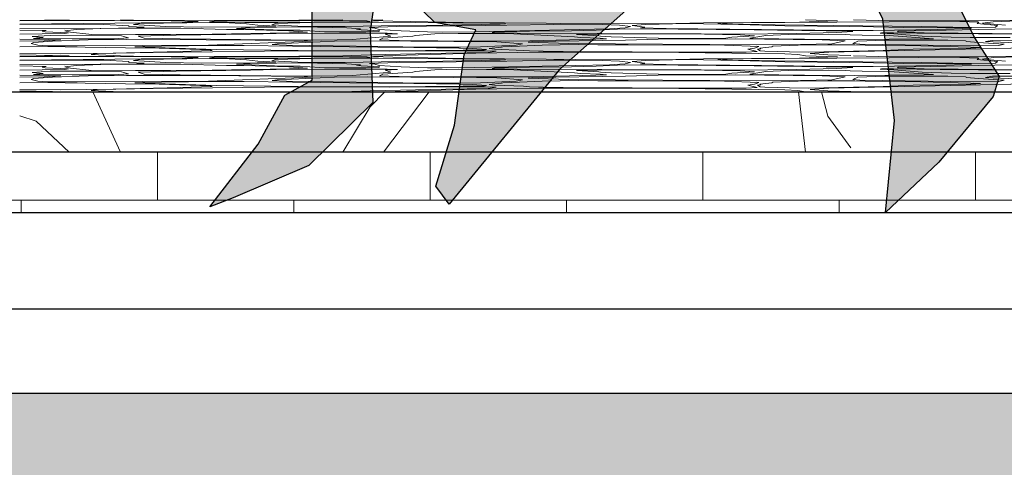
# Model space of a CAD drawing. Header units: millimetres. Extents: x -48769 to 5557, y 850 to 13065.
# Tile 25 of 56: x -21037 to -20220, y 3439 to 3810. Entities that reach past the tile are written whole.
import ezdxf

# ---------------------------------------------------------------- set-up
doc = ezdxf.new("R2010")
doc.units = ezdxf.units.MM
doc.header["$LTSCALE"] = 0.5
doc.header["$MEASUREMENT"] = 0
doc.linetypes.add('PLINE', pattern=[0])
for name, color, linetype in [('0(Nye konstruksjoner)', 7, 'Continuous'), ('232- Ikke-bærende yttervegger', 7, 'Continuous'), ('252- Gulv på grunn_ bunnplate', 7, 'Continuous'), ('71-- Bearbeidet terreng', 7, 'Continuous'), ('71-- Bearbeidet terreng (Skravur)', 7, 'Continuous')]:
    doc.layers.add(name, color=color, linetype=linetype)
doc.layers.add('235- Utvendig kledning og overflate', color=7, linetype='Continuous', lineweight=0)
doc.layers.add('255- Gulvoverflate', color=7, linetype='Continuous', lineweight=0)

# ---------------------------------------------------------------- blocks, each defined once
blk = doc.blocks.new('*X16')
at = {"layer": '235- Utvendig kledning og overflate', "linetype": 'PLINE'}
for p, q in [((-20922.57, 3660), (-20922.57, 3699.99)), ((-20696.38, 3660), (-20696.38, 3699.99)), ((-20470.19, 3660), (-20470.19, 3699.99)), ((-20244, 3660), (-20244, 3699.99)), ((-21261.86, 3660), (-21035.67, 3660)), ((-21035.67, 3660), (-20809.48, 3660)), ((-21035.67, 3650), (-21035.67, 3660)), ((-21035.67, 3650), (-21035.67, 3660)), ((-20809.48, 3660), (-20583.29, 3660)), ((-20809.48, 3650), (-20809.48, 3660)), ((-20809.48, 3650), (-20809.48, 3660)), ((-20583.29, 3660), (-20357.1, 3660)), ((-20583.29, 3650), (-20583.29, 3660)), ((-20583.29, 3650), (-20583.29, 3660)), ((-20357.1, 3660), (-20130.91, 3660)), ((-20357.1, 3650), (-20357.1, 3660)), ((-20357.1, 3650), (-20357.1, 3660))]:
    blk.add_line(p, q, dxfattribs=at)
blk = doc.blocks.new('*X95')
at = {"layer": '255- Gulvoverflate', "linetype": 'PLINE'}
for p, q in [((-21036.77, 3808.98), (-20995.77, 3809.65)), ((-21036.77, 3808.66), (-20997.49, 3808.86)), ((-21036.77, 3806.04), (-20957.93, 3806.82)), ((-21036.77, 3805.63), (-21008.64, 3805.91)), ((-21008.64, 3805.91), (-20967.06, 3805.81)), ((-20997.49, 3808.86), (-20958.3, 3808.98)), ((-20967.06, 3805.81), (-20946.17, 3804.7)), ((-20958.3, 3808.98), (-20911.03, 3808.66)), ((-20936.08, 3807.15), (-20957.93, 3806.82)), ((-20942.52, 3809.18), (-20953.28, 3809.65)), ((-20866.81, 3808.91), (-20942.52, 3809.18)), ((-20937.11, 3806.49), (-20942.48, 3805.54)), ((-20878.67, 3807.35), (-20937.11, 3806.49)), ((-20902.11, 3807.36), (-20936.08, 3807.15)), ((-20911.03, 3808.66), (-20888.86, 3808.06)), ((-20888.86, 3808.06), (-20902.11, 3807.36)), ((-20875.49, 3808.37), (-20879.32, 3807.94)), ((-20879.32, 3807.94), (-20850.11, 3807.22)), ((-20867.81, 3807.29), (-20878.67, 3807.35)), ((-20862.7, 3808.7), (-20875.49, 3808.37)), ((-20848.75, 3806.18), (-20867.81, 3807.29)), ((-20832.49, 3809.03), (-20866.81, 3808.91)), ((-20804.39, 3808.8), (-20862.7, 3808.7)), ((-20850.11, 3807.22), (-20822.6, 3807.22)), ((-20839.2, 3805.25), (-20848.75, 3806.18)), ((-20805.39, 3809.16), (-20832.49, 3809.03)), ((-20824.52, 3806.62), (-20827.67, 3805.41)), ((-20784.1, 3807.49), (-20824.52, 3806.62)), ((-20822.6, 3807.22), (-20763.15, 3807.76)), ((-20778.12, 3809.34), (-20805.39, 3809.16)), ((-20778.69, 3809.05), (-20804.39, 3808.8)), ((-20739.09, 3807.59), (-20784.1, 3807.49)), ((-20748.92, 3808.61), (-20778.69, 3809.05)), ((-20768.71, 3809.65), (-20778.12, 3809.34)), ((-20763.15, 3807.76), (-20746.33, 3808.25)), ((-20746.33, 3808.25), (-20748.92, 3808.61)), ((-20745.21, 3809.38), (-20735.6, 3809.65)), ((-20745.21, 3809.38), (-20743.32, 3808.92)), ((-20743.32, 3808.92), (-20727.18, 3808.43)), ((-20646.96, 3806.71), (-20739.09, 3807.59)), ((-20727.18, 3808.43), (-20668.97, 3807.33)), ((-20685.88, 3804.99), (-20638.19, 3805.97)), ((-20668.97, 3807.33), (-20600.03, 3806.78)), ((-20634, 3806.12), (-20646.96, 3806.71)), ((-20638.19, 3805.97), (-20634, 3806.12)), ((-20593.91, 3805.81), (-20632.68, 3805.04)), ((-20600.03, 3806.78), (-20575.76, 3806.36)), ((-20585.44, 3805.92), (-20593.91, 3805.81)), ((-20553.47, 3805.6), (-20585.44, 3805.92)), ((-20575.76, 3806.36), (-20555.22, 3806.2)), ((-20555.22, 3806.2), (-20492.52, 3806.55)), ((-20539.27, 3805.05), (-20553.47, 3805.6)), ((-20517.55, 3805.76), (-20528.73, 3804.88)), ((-20484.27, 3806.42), (-20517.55, 3805.76)), ((-20492.52, 3806.55), (-20469.71, 3807.17)), ((-20440.64, 3805.71), (-20484.27, 3806.42)), ((-20469.71, 3807.17), (-20390.15, 3807.72)), ((-20445.59, 3807.12), (-20457.7, 3806.81)), ((-20457.7, 3806.81), (-20450, 3806.25)), ((-20450, 3806.25), (-20410.15, 3805.41)), ((-20315.75, 3807.96), (-20445.59, 3807.12)), ((-20402.23, 3804.52), (-20440.64, 3805.71)), ((-20390.15, 3807.72), (-20358.46, 3808.69)), ((-20358.46, 3808.69), (-20384.92, 3809.65)), ((-20324.24, 3809.06), (-20345.36, 3809.65)), ((-20324.24, 3809.06), (-20280.76, 3808.61)), ((-20291.47, 3808.23), (-20315.75, 3807.96)), ((-20265.09, 3808.32), (-20291.47, 3808.23)), ((-20280.76, 3808.61), (-20242.19, 3808.61)), ((-20241.22, 3807.5), (-20265.09, 3808.32)), ((-20242.64, 3806.57), (-20241.22, 3807.5)), ((-20225.89, 3804.91), (-20242.64, 3806.57)), ((-20242.19, 3808.61), (-20184.25, 3809.65)), ((-20229.26, 3808.02), (-20238.35, 3806.79)), ((-20238.35, 3806.79), (-20219.05, 3805.21)), ((-20208.68, 3808.62), (-20229.26, 3808.02)), ((-21036.81, 3801.11), (-21014.7, 3800.58)), ((-20999.78, 3802.17), (-21036.78, 3802.42)), ((-20999.57, 3798.32), (-21036.78, 3797.71)), ((-21014.7, 3800.58), (-21018.18, 3800.22)), ((-21018.18, 3800.22), (-21015.68, 3799.54)), ((-21015.68, 3799.54), (-20996.19, 3798.8)), ((-20970.12, 3802.49), (-20999.78, 3802.17)), ((-20996.19, 3798.8), (-20999.57, 3798.32)), ((-20989.58, 3801.66), (-20999.42, 3800.52)), ((-20999.42, 3800.52), (-20994.79, 3799.31)), ((-20994.79, 3799.31), (-20979.35, 3797.7)), ((-20969.47, 3802.35), (-20989.58, 3801.66)), ((-20979.35, 3797.7), (-20940.82, 3797.36)), ((-20939.55, 3802.82), (-20970.12, 3802.49)), ((-20944.37, 3802.68), (-20969.47, 3802.35)), ((-20946.17, 3804.7), (-20946.17, 3803.97)), ((-20946.17, 3803.97), (-20933.44, 3803.54)), ((-20903.05, 3802.54), (-20944.37, 3802.68)), ((-20942.48, 3805.54), (-20915.89, 3803.93)), ((-20940.82, 3797.36), (-20911.74, 3797.4)), ((-20933.44, 3803.54), (-20939.55, 3802.82)), ((-20915.89, 3803.93), (-20885.69, 3803.5)), ((-20911.74, 3797.4), (-20877.29, 3797.74)), ((-20845.48, 3797.74), (-20907.15, 3796.91)), ((-20865.28, 3801.58), (-20903.05, 3802.54)), ((-20885.69, 3803.5), (-20839.79, 3803.81)), ((-20877.29, 3797.74), (-20812.99, 3798.76)), ((-20850.9, 3801.4), (-20865.28, 3801.58)), ((-20845.69, 3803.23), (-20856.84, 3802.49)), ((-20856.84, 3802.49), (-20819.05, 3801.08)), ((-20813.67, 3800.39), (-20850.9, 3801.4)), ((-20802.02, 3803.63), (-20845.69, 3803.23)), ((-20824.02, 3798.21), (-20845.48, 3797.74)), ((-20839.79, 3803.81), (-20824.33, 3804.24)), ((-20824.33, 3804.24), (-20839.2, 3805.25)), ((-20827.67, 3805.41), (-20800.57, 3804.05)), ((-20784.07, 3798.61), (-20824.02, 3798.21)), ((-20819.05, 3801.08), (-20804.25, 3800.86)), ((-20798, 3799.19), (-20813.67, 3800.39)), ((-20812.99, 3798.76), (-20798, 3799.19)), ((-20804.25, 3800.86), (-20788.12, 3800)), ((-20765.41, 3802.94), (-20802.02, 3803.63)), ((-20800.57, 3804.05), (-20790.32, 3804)), ((-20790.32, 3804), (-20766.91, 3804.12)), ((-20788.12, 3800), (-20771.52, 3799.65)), ((-20731.93, 3798.56), (-20784.07, 3798.61)), ((-20771.52, 3799.65), (-20749.73, 3799.68)), ((-20766.91, 3804.12), (-20722.15, 3804.77)), ((-20754.16, 3802.15), (-20765.41, 3802.94)), ((-20757.5, 3801.82), (-20754.16, 3802.15)), ((-20753.68, 3801.16), (-20757.5, 3801.82)), ((-20738.18, 3800.35), (-20753.68, 3801.16)), ((-20749.73, 3799.68), (-20739.21, 3799.97)), ((-20723.88, 3804.06), (-20746.8, 3803.1)), ((-20746.8, 3803.1), (-20742.26, 3802.56)), ((-20742.26, 3802.56), (-20738.56, 3801.61)), ((-20739.21, 3799.97), (-20738.18, 3800.35)), ((-20738.56, 3801.61), (-20720.33, 3800.38)), ((-20733.61, 3797.56), (-20723.38, 3798.08)), ((-20729.08, 3796.07), (-20733.61, 3797.56)), ((-20723.38, 3798.08), (-20731.93, 3798.56)), ((-20650.04, 3804.9), (-20723.88, 3804.06)), ((-20722.15, 3804.77), (-20685.88, 3804.99)), ((-20720.33, 3800.38), (-20698.67, 3799.52)), ((-20692.42, 3797.86), (-20708.52, 3796.63)), ((-20698.67, 3799.52), (-20686.52, 3799.46)), ((-20673.19, 3798.35), (-20692.42, 3797.86)), ((-20686.52, 3799.46), (-20659.29, 3799.73)), ((-20649.7, 3798.32), (-20673.19, 3798.35)), ((-20659.29, 3799.73), (-20547.69, 3802.05)), ((-20632.68, 3805.04), (-20650.04, 3804.9)), ((-20632.4, 3798.11), (-20649.7, 3798.32)), ((-20642.94, 3799.5), (-20644.79, 3798.98)), ((-20644.79, 3798.98), (-20624.15, 3798.5)), ((-20624.41, 3799.79), (-20642.94, 3799.5)), ((-20576.76, 3795.46), (-20632.4, 3798.11)), ((-20613.91, 3800.03), (-20624.41, 3799.79)), ((-20624.15, 3798.5), (-20553.88, 3798.3)), ((-20579.18, 3800.48), (-20613.91, 3800.03)), ((-20558.66, 3800.98), (-20579.18, 3800.48)), ((-20572.04, 3797.5), (-20575.01, 3797.27)), ((-20543.83, 3797.83), (-20572.04, 3797.5)), ((-20535.12, 3801.97), (-20558.66, 3800.98)), ((-20553.88, 3798.3), (-20471.58, 3797.83)), ((-20547.69, 3802.05), (-20534.71, 3802.88)), ((-20468.91, 3797.69), (-20543.83, 3797.83)), ((-20530.29, 3803.94), (-20539.27, 3805.05)), ((-20490.6, 3801.92), (-20535.12, 3801.97)), ((-20534.71, 3802.88), (-20530.29, 3803.94)), ((-20528.73, 3804.88), (-20518.3, 3803.58)), ((-20518.3, 3803.58), (-20521.87, 3802.78)), ((-20521.87, 3802.78), (-20500.7, 3802.39)), ((-20500.7, 3802.39), (-20394.87, 3801.36)), ((-20427.66, 3801.2), (-20490.6, 3801.92)), ((-20471.58, 3797.83), (-20440.66, 3797.79)), ((-20439.2, 3797.11), (-20468.91, 3797.69)), ((-20440.66, 3797.79), (-20392.12, 3798.17)), ((-20408.35, 3801.08), (-20427.66, 3801.2)), ((-20399.52, 3797.5), (-20418.06, 3796.52)), ((-20410.15, 3805.41), (-20288.87, 3804.05)), ((-20347.73, 3800.19), (-20408.35, 3801.08)), ((-20348.36, 3804.05), (-20402.23, 3804.52)), ((-20366.15, 3797.67), (-20399.52, 3797.5)), ((-20394.87, 3801.36), (-20377.39, 3800.88)), ((-20392.12, 3798.17), (-20359.49, 3798.94)), ((-20377.39, 3800.88), (-20349.93, 3800.72)), ((-20351.69, 3797.45), (-20366.15, 3797.67)), ((-20359.49, 3798.94), (-20345.91, 3799.86)), ((-20348.11, 3797.2), (-20351.69, 3797.45)), ((-20349.93, 3800.72), (-20328.98, 3800.75)), ((-20328.78, 3803.81), (-20348.36, 3804.05)), ((-20345.91, 3799.86), (-20347.73, 3800.19)), ((-20328.98, 3800.75), (-20275.95, 3801.64)), ((-20303.38, 3803.25), (-20328.78, 3803.81)), ((-20322.04, 3798.72), (-20323.12, 3798.46)), ((-20323.12, 3798.46), (-20311.66, 3797.87)), ((-20311.92, 3798.85), (-20322.04, 3798.72)), ((-20273.41, 3798.31), (-20311.92, 3798.85)), ((-20311.66, 3797.87), (-20288.26, 3796.06)), ((-20308.05, 3800.03), (-20308.62, 3799.72)), ((-20308.62, 3799.72), (-20286.57, 3798.86)), ((-20255.18, 3801.13), (-20308.05, 3800.03)), ((-20249.33, 3802.8), (-20303.38, 3803.25)), ((-20288.87, 3804.05), (-20249.79, 3803.31)), ((-20286.57, 3798.86), (-20180.14, 3797.61)), ((-20275.95, 3801.64), (-20247.24, 3802.67)), ((-20209.71, 3797.58), (-20273.41, 3798.31)), ((-20228.04, 3801.85), (-20255.18, 3801.13)), ((-20249.79, 3803.31), (-20227.52, 3803.49)), ((-20247.24, 3802.67), (-20249.33, 3802.8)), ((-20187.23, 3802.16), (-20228.04, 3801.85)), ((-20227.52, 3803.49), (-20225.89, 3804.91)), ((-21012.62, 3793.29), (-21036.77, 3793.5)), ((-21036.77, 3791.75), (-21016.49, 3792.19)), ((-21025.11, 3790.86), (-21027.18, 3789.91)), ((-21027.18, 3789.91), (-21021.81, 3788.45)), ((-21011.4, 3796.7), (-21026.33, 3795.62)), ((-21026.33, 3795.62), (-21017.36, 3794.89)), ((-21017.36, 3794.89), (-21025.48, 3794.08)), ((-21025.48, 3794.08), (-20993.2, 3793.77)), ((-21009.56, 3791.98), (-21025.11, 3790.86)), ((-21016.49, 3792.19), (-21002.79, 3792.87)), ((-21002.79, 3792.87), (-21012.62, 3793.29)), ((-20977.62, 3796.79), (-21011.4, 3796.7)), ((-20979.92, 3792.85), (-21009.56, 3791.98)), ((-20993.2, 3793.77), (-20958.41, 3793.81)), ((-20948.25, 3793.38), (-20979.92, 3792.85)), ((-20952.33, 3796.25), (-20977.62, 3796.79)), ((-20958.41, 3793.81), (-20946.67, 3794.67)), ((-20946.67, 3794.67), (-20952.33, 3796.25)), ((-20882.02, 3793.1), (-20948.25, 3793.38)), ((-20907.15, 3796.91), (-20938.46, 3796.06)), ((-20938.46, 3796.06), (-20933.55, 3794.43)), ((-20933.55, 3794.43), (-20903.77, 3793.86)), ((-20903.77, 3793.86), (-20828.43, 3793.09)), ((-20800.78, 3792.38), (-20882.02, 3793.1)), ((-20880.25, 3788.58), (-20795.46, 3791.93)), ((-20828.43, 3793.09), (-20786.15, 3792.81)), ((-20823.19, 3789.77), (-20827.29, 3789.13)), ((-20775.76, 3791.87), (-20823.19, 3789.77)), ((-20795.46, 3791.93), (-20800.78, 3792.38)), ((-20786.15, 3792.81), (-20760.65, 3793.23)), ((-20747.97, 3792.08), (-20775.76, 3791.87)), ((-20760.65, 3793.23), (-20729.08, 3796.07)), ((-20641.02, 3791.26), (-20747.97, 3792.08)), ((-20735.51, 3794.26), (-20738.4, 3792.85)), ((-20738.4, 3792.85), (-20722.04, 3792.46)), ((-20710.6, 3795.96), (-20735.51, 3794.26)), ((-20722.04, 3792.46), (-20657.91, 3792)), ((-20708.52, 3796.63), (-20710.6, 3795.96)), ((-20657.91, 3792), (-20613.71, 3792.26)), ((-20619.84, 3789.67), (-20641.02, 3791.26)), ((-20624.96, 3788.65), (-20619.84, 3789.67)), ((-20611.4, 3791.52), (-20614.96, 3791.05)), ((-20614.96, 3791.05), (-20581.58, 3789.99)), ((-20613.71, 3792.26), (-20559.01, 3793.46)), ((-20534.43, 3792.75), (-20611.4, 3791.52)), ((-20581.58, 3789.99), (-20425.35, 3788.88)), ((-20571.7, 3794.92), (-20576.76, 3795.46)), ((-20575.01, 3797.27), (-20556.38, 3796.4)), ((-20555.27, 3794.31), (-20571.7, 3794.92)), ((-20559.01, 3793.46), (-20550.17, 3793.86)), ((-20556.38, 3796.4), (-20555.15, 3795.95)), ((-20550.17, 3793.86), (-20555.27, 3794.31)), ((-20555.15, 3795.95), (-20546.28, 3795.44)), ((-20546.28, 3795.44), (-20497.42, 3794.11)), ((-20507.37, 3793.46), (-20534.43, 3792.75)), ((-20443.07, 3793.8), (-20507.37, 3793.46)), ((-20497.42, 3794.11), (-20465.33, 3794.06)), ((-20465.33, 3794.06), (-20451.16, 3794.39)), ((-20451.16, 3794.39), (-20446.13, 3795.09)), ((-20446.13, 3795.09), (-20427.43, 3796.37)), ((-20371.16, 3792.92), (-20443.07, 3793.8)), ((-20427.43, 3796.37), (-20439.2, 3797.11)), ((-20418.06, 3796.52), (-20431.11, 3794.42)), ((-20431.11, 3794.42), (-20428.44, 3794.15)), ((-20428.44, 3794.15), (-20385.98, 3793.51)), ((-20389.33, 3789.14), (-20363.3, 3789.77)), ((-20385.98, 3793.51), (-20344.78, 3793.27)), ((-20352.09, 3792.08), (-20371.16, 3792.92)), ((-20363.3, 3789.77), (-20352.09, 3792.08)), ((-20337.98, 3796.86), (-20348.11, 3797.2)), ((-20341.68, 3791.75), (-20345.72, 3789.91)), ((-20345.72, 3789.91), (-20340.1, 3789.36)), ((-20344.78, 3793.27), (-20286.7, 3793.69)), ((-20319.32, 3792.66), (-20341.68, 3791.75)), ((-20340.1, 3789.36), (-20245.83, 3787.94)), ((-20315.73, 3796.48), (-20337.98, 3796.86)), ((-20298.4, 3792.79), (-20319.32, 3792.66)), ((-20278.96, 3793.93), (-20315.73, 3796.48)), ((-20266.98, 3792.64), (-20298.4, 3792.79)), ((-20288.26, 3796.06), (-20264.24, 3795.06)), ((-20286.7, 3793.69), (-20278.96, 3793.93)), ((-20252.26, 3792.17), (-20266.98, 3792.64)), ((-20264.24, 3795.06), (-20248.53, 3794.88)), ((-20251.1, 3791.56), (-20252.26, 3792.17)), ((-20241.97, 3790.76), (-20251.1, 3791.56)), ((-20248.53, 3794.88), (-20215.37, 3795.03)), ((-20220.2, 3789.44), (-20241.97, 3790.76)), ((-20230.07, 3792.55), (-20235.63, 3791.62)), ((-20235.63, 3791.62), (-20204.61, 3790.11)), ((-20196.79, 3792.74), (-20230.07, 3792.55)), ((-20224.71, 3788.33), (-20220.2, 3789.44)), ((-21036.78, 3781.6), (-21003.01, 3781.45)), ((-21011.23, 3787.38), (-21036.77, 3787.29)), ((-21021.81, 3788.45), (-21013.52, 3787.96)), ((-21013.52, 3787.96), (-20989.09, 3787.88)), ((-20999.05, 3787.3), (-21011.23, 3787.38)), ((-21003.01, 3781.45), (-20959.24, 3782.03)), ((-20948.93, 3786.46), (-20999.05, 3787.3)), ((-20989.09, 3787.88), (-20880.25, 3788.58)), ((-20972.64, 3781.62), (-20977.59, 3780.89)), ((-20926.2, 3782.55), (-20972.64, 3781.62)), ((-20959.24, 3782.03), (-20903.38, 3783.26)), ((-20921, 3786.03), (-20948.93, 3786.46)), ((-20934.74, 3787.42), (-20941.27, 3787.1)), ((-20941.27, 3787.1), (-20873.73, 3784.88)), ((-20919.17, 3787.77), (-20934.74, 3787.42)), ((-20852.36, 3783.22), (-20926.2, 3782.55)), ((-20878.79, 3784.66), (-20921, 3786.03)), ((-20874.32, 3788.25), (-20919.17, 3787.77)), ((-20903.38, 3783.26), (-20877.29, 3784.16)), ((-20877.29, 3784.16), (-20878.79, 3784.66)), ((-20850.53, 3788.24), (-20874.32, 3788.25)), ((-20873.73, 3784.88), (-20805.73, 3784)), ((-20833.74, 3783.67), (-20852.36, 3783.22)), ((-20810.65, 3787.83), (-20850.53, 3788.24)), ((-20823.59, 3783.75), (-20833.74, 3783.67)), ((-20827.29, 3789.13), (-20815.51, 3788.68)), ((-20730.24, 3783.64), (-20823.59, 3783.75)), ((-20815.51, 3788.68), (-20699.54, 3786.92)), ((-20739.63, 3786.83), (-20810.65, 3787.83)), ((-20805.73, 3784), (-20731.33, 3783.97)), ((-20746.15, 3780.57), (-20683.28, 3781.85)), ((-20709.79, 3786.66), (-20739.63, 3786.83)), ((-20658.37, 3781.83), (-20735.02, 3779.82)), ((-20731.33, 3783.97), (-20669.1, 3784.34)), ((-20706.33, 3783.79), (-20730.24, 3783.64)), ((-20672.58, 3786.13), (-20709.79, 3786.66)), ((-20650.35, 3783.72), (-20706.33, 3783.79)), ((-20699.54, 3786.92), (-20671.1, 3786.9)), ((-20683.28, 3781.85), (-20648.13, 3782.38)), ((-20661.53, 3785.85), (-20672.58, 3786.13)), ((-20671.1, 3786.9), (-20654.66, 3787.11)), ((-20669.1, 3784.34), (-20651.59, 3784.79)), ((-20649.59, 3785.02), (-20661.53, 3785.85)), ((-20606.4, 3782.8), (-20658.37, 3781.83)), ((-20654.66, 3787.11), (-20624.96, 3788.65)), ((-20651.59, 3784.79), (-20649.59, 3785.02)), ((-20641.73, 3783.57), (-20650.35, 3783.72)), ((-20648.13, 3782.38), (-20641.73, 3783.57)), ((-20637.06, 3786.89), (-20647.49, 3785.92)), ((-20647.49, 3785.92), (-20643.07, 3785.22)), ((-20643.07, 3785.22), (-20618.8, 3784.27)), ((-20636.12, 3787.1), (-20637.06, 3786.89)), ((-20622.23, 3787.6), (-20636.12, 3787.1)), ((-20603.32, 3788.61), (-20622.23, 3787.6)), ((-20618.8, 3784.27), (-20614.03, 3783.83)), ((-20614.03, 3783.83), (-20602.63, 3783.45)), ((-20590.87, 3782.84), (-20606.4, 3782.8)), ((-20573.53, 3788.97), (-20603.32, 3788.61)), ((-20602.63, 3783.45), (-20585.98, 3783.26)), ((-20512.11, 3782.62), (-20590.87, 3782.84)), ((-20585.98, 3783.26), (-20528.85, 3783.11)), ((-20557.17, 3788.92), (-20573.53, 3788.97)), ((-20532.18, 3788.9), (-20557.17, 3788.92)), ((-20452.21, 3788.48), (-20532.18, 3788.9)), ((-20528.85, 3783.11), (-20482.38, 3782.69)), ((-20402.27, 3781.35), (-20512.11, 3782.62)), ((-20482.38, 3782.69), (-20434.37, 3782.62)), ((-20423.81, 3787.34), (-20452.21, 3788.48)), ((-20434.37, 3782.62), (-20425.12, 3783.27)), ((-20432.74, 3785.2), (-20427.36, 3786.03)), ((-20425.12, 3783.27), (-20432.74, 3785.2)), ((-20427.36, 3786.03), (-20423.81, 3787.34)), ((-20425.35, 3788.88), (-20389.33, 3789.14)), ((-20422.17, 3785.59), (-20424.9, 3785.28)), ((-20424.9, 3785.28), (-20422.56, 3783.72)), ((-20413.04, 3787.1), (-20423.01, 3786.12)), ((-20423.01, 3786.12), (-20422.17, 3785.59)), ((-20422.56, 3783.72), (-20418.72, 3783.45)), ((-20418.72, 3783.45), (-20398.3, 3782.96)), ((-20412.16, 3787.6), (-20413.04, 3787.1)), ((-20391.11, 3788.52), (-20412.16, 3787.6)), ((-20391.48, 3780.9), (-20402.27, 3781.35)), ((-20398.3, 3782.96), (-20382.33, 3782.88)), ((-20366.43, 3788.91), (-20391.11, 3788.52)), ((-20382.33, 3782.88), (-20320.76, 3784.25)), ((-20365.57, 3782.74), (-20381.19, 3781.52)), ((-20381.19, 3781.52), (-20366.5, 3780.42)), ((-20344.23, 3788.85), (-20366.43, 3788.91)), ((-20197.46, 3786.42), (-20365.57, 3782.74)), ((-20335.69, 3788.58), (-20344.23, 3788.85)), ((-20289.35, 3788.07), (-20335.69, 3788.58)), ((-20320.76, 3784.25), (-20295.81, 3785.11)), ((-20295.81, 3785.11), (-20251.77, 3785.9)), ((-20248.08, 3787.01), (-20289.35, 3788.07)), ((-20251.77, 3785.9), (-20239.82, 3786.58)), ((-20239.82, 3786.58), (-20248.08, 3787.01)), ((-20245.83, 3787.94), (-20224.71, 3788.33)), ((-21023.06, 3780.33), (-21036.77, 3780.42)), ((-21036.77, 3779.16), (-20995.77, 3779.82)), ((-21036.77, 3778.83), (-20997.49, 3779.03)), ((-21036.77, 3776.21), (-20957.93, 3777)), ((-21036.77, 3775.8), (-21008.64, 3776.08)), ((-20995.76, 3779.82), (-21023.06, 3780.33)), ((-21008.64, 3776.08), (-20967.06, 3775.99)), ((-20997.49, 3779.03), (-20958.3, 3779.16)), ((-20977.59, 3780.89), (-20953.28, 3779.82)), ((-20939.55, 3773), (-20970.12, 3772.67)), ((-20967.06, 3775.99), (-20946.17, 3774.88)), ((-20958.3, 3779.16), (-20911.03, 3778.84)), ((-20936.08, 3777.33), (-20957.93, 3777)), ((-20942.52, 3779.35), (-20953.28, 3779.82)), ((-20946.17, 3774.88), (-20946.17, 3774.15)), ((-20946.17, 3774.15), (-20933.44, 3773.71)), ((-20866.81, 3779.08), (-20942.52, 3779.35)), ((-20937.11, 3776.67), (-20942.48, 3775.72)), ((-20942.48, 3775.72), (-20915.89, 3774.1)), ((-20933.44, 3773.71), (-20939.55, 3773)), ((-20878.67, 3777.53), (-20937.11, 3776.67)), ((-20902.11, 3777.54), (-20936.08, 3777.33)), ((-20915.89, 3774.1), (-20885.69, 3773.68)), ((-20911.03, 3778.84), (-20888.86, 3778.24)), ((-20888.86, 3778.24), (-20902.11, 3777.54)), ((-20885.69, 3773.68), (-20839.79, 3773.99)), ((-20875.49, 3778.55), (-20879.32, 3778.11)), ((-20879.32, 3778.11), (-20850.11, 3777.4)), ((-20867.81, 3777.47), (-20878.67, 3777.53)), ((-20862.7, 3778.88), (-20875.49, 3778.55)), ((-20848.75, 3776.36), (-20867.81, 3777.47)), ((-20832.49, 3779.21), (-20866.81, 3779.08)), ((-20804.39, 3778.98), (-20862.7, 3778.88)), ((-20845.69, 3773.41), (-20856.84, 3772.67)), ((-20850.11, 3777.4), (-20822.6, 3777.4)), ((-20839.2, 3775.43), (-20848.75, 3776.36)), ((-20802.02, 3773.81), (-20845.69, 3773.41)), ((-20839.79, 3773.99), (-20824.33, 3774.42)), ((-20824.33, 3774.42), (-20839.2, 3775.43)), ((-20805.39, 3779.34), (-20832.49, 3779.21)), ((-20824.52, 3776.79), (-20827.67, 3775.58)), ((-20827.67, 3775.58), (-20800.57, 3774.22)), ((-20784.1, 3777.67), (-20824.52, 3776.79)), ((-20822.6, 3777.4), (-20763.15, 3777.94)), ((-20778.12, 3779.51), (-20805.39, 3779.34)), ((-20778.69, 3779.22), (-20804.39, 3778.98)), ((-20765.41, 3773.12), (-20802.02, 3773.81)), ((-20800.57, 3774.22), (-20790.32, 3774.17)), ((-20790.32, 3774.17), (-20766.91, 3774.3)), ((-20739.09, 3777.76), (-20784.1, 3777.67)), ((-20748.92, 3778.79), (-20778.69, 3779.22)), ((-20768.71, 3779.82), (-20778.12, 3779.51)), ((-20768.71, 3779.82), (-20746.15, 3780.57)), ((-20766.91, 3774.3), (-20722.15, 3774.95)), ((-20754.16, 3772.33), (-20765.41, 3773.12)), ((-20763.15, 3777.94), (-20746.33, 3778.43)), ((-20746.33, 3778.43), (-20748.92, 3778.79)), ((-20723.88, 3774.23), (-20746.8, 3773.28)), ((-20746.8, 3773.28), (-20742.26, 3772.74)), ((-20745.21, 3779.56), (-20735.6, 3779.82)), ((-20745.21, 3779.56), (-20743.32, 3779.1)), ((-20743.32, 3779.1), (-20727.18, 3778.61)), ((-20646.96, 3776.88), (-20739.09, 3777.76)), ((-20727.18, 3778.61), (-20668.97, 3777.5)), ((-20650.04, 3775.07), (-20723.88, 3774.23)), ((-20722.15, 3774.95), (-20685.88, 3775.16)), ((-20685.88, 3775.16), (-20638.19, 3776.14)), ((-20668.97, 3777.5), (-20600.03, 3776.96)), ((-20632.68, 3775.22), (-20650.04, 3775.07)), ((-20634, 3776.3), (-20646.96, 3776.88)), ((-20638.19, 3776.14), (-20634, 3776.3)), ((-20593.91, 3775.99), (-20632.68, 3775.22)), ((-20600.03, 3776.96), (-20575.76, 3776.54)), ((-20585.44, 3776.09), (-20593.91, 3775.99)), ((-20553.47, 3775.78), (-20585.44, 3776.09)), ((-20575.76, 3776.54), (-20555.22, 3776.37)), ((-20555.22, 3776.37), (-20492.52, 3776.73)), ((-20539.27, 3775.22), (-20553.47, 3775.78)), ((-20547.69, 3772.23), (-20534.71, 3773.05)), ((-20530.29, 3774.11), (-20539.27, 3775.22)), ((-20534.71, 3773.05), (-20530.29, 3774.11)), ((-20517.55, 3775.93), (-20528.73, 3775.06)), ((-20528.73, 3775.06), (-20518.3, 3773.75)), ((-20518.3, 3773.75), (-20521.87, 3772.95)), ((-20521.87, 3772.95), (-20500.7, 3772.56)), ((-20484.27, 3776.6), (-20517.55, 3775.93)), ((-20492.52, 3776.73), (-20469.71, 3777.35)), ((-20440.64, 3775.88), (-20484.27, 3776.6)), ((-20469.71, 3777.35), (-20390.15, 3777.9)), ((-20445.59, 3777.29), (-20457.7, 3776.99)), ((-20457.7, 3776.99), (-20450, 3776.43)), ((-20450, 3776.43), (-20410.15, 3775.59)), ((-20315.75, 3778.14), (-20445.59, 3777.29)), ((-20402.23, 3774.7), (-20440.64, 3775.88)), ((-20410.15, 3775.59), (-20288.87, 3774.22)), ((-20348.36, 3774.22), (-20402.23, 3774.7)), ((-20384.92, 3779.82), (-20391.48, 3780.9)), ((-20390.15, 3777.9), (-20358.46, 3778.87)), ((-20358.46, 3778.87), (-20384.92, 3779.82)), ((-20366.5, 3780.42), (-20347.52, 3779.89)), ((-20328.78, 3773.99), (-20348.36, 3774.22)), ((-20324.24, 3779.23), (-20345.36, 3779.82)), ((-20303.38, 3773.43), (-20328.78, 3773.99)), ((-20324.24, 3779.23), (-20280.76, 3778.79)), ((-20291.47, 3778.41), (-20315.75, 3778.14)), ((-20249.33, 3772.98), (-20303.38, 3773.43)), ((-20265.09, 3778.5), (-20291.47, 3778.41)), ((-20288.87, 3774.22), (-20249.79, 3773.48)), ((-20280.76, 3778.79), (-20242.19, 3778.79)), ((-20241.22, 3777.67), (-20265.09, 3778.5)), ((-20249.79, 3773.48), (-20227.52, 3773.66)), ((-20247.24, 3772.85), (-20249.33, 3772.98)), ((-20242.64, 3776.75), (-20241.22, 3777.67)), ((-20225.89, 3775.09), (-20242.64, 3776.75)), ((-20242.19, 3778.79), (-20184.25, 3779.82)), ((-20229.26, 3778.2), (-20238.35, 3776.96)), ((-20238.35, 3776.96), (-20219.05, 3775.39)), ((-20208.68, 3778.8), (-20229.26, 3778.2)), ((-20227.52, 3773.66), (-20225.89, 3775.09)), ((-21036.81, 3771.29), (-21014.7, 3770.75)), ((-20999.78, 3772.35), (-21036.78, 3772.6)), ((-20999.57, 3768.5), (-21036.78, 3767.88)), ((-21011.4, 3766.88), (-21026.33, 3765.79)), ((-21026.33, 3765.79), (-21017.36, 3765.07)), ((-21017.36, 3765.07), (-21025.48, 3764.26)), ((-21014.7, 3770.75), (-21018.18, 3770.4)), ((-21018.18, 3770.4), (-21015.68, 3769.71)), ((-21015.68, 3769.71), (-20996.19, 3768.98)), ((-20977.62, 3766.96), (-21011.4, 3766.88)), ((-20970.12, 3772.67), (-20999.78, 3772.35)), ((-20996.19, 3768.98), (-20999.57, 3768.5)), ((-20989.58, 3771.83), (-20999.42, 3770.7)), ((-20999.42, 3770.7), (-20994.79, 3769.49)), ((-20994.79, 3769.49), (-20979.35, 3767.88)), ((-20969.47, 3772.53), (-20989.58, 3771.83)), ((-20979.35, 3767.88), (-20940.82, 3767.53)), ((-20952.33, 3766.43), (-20977.62, 3766.96)), ((-20944.37, 3772.85), (-20969.47, 3772.53)), ((-20958.41, 3763.99), (-20946.67, 3764.85)), ((-20946.67, 3764.85), (-20952.33, 3766.43)), ((-20903.05, 3772.71), (-20944.37, 3772.85)), ((-20940.82, 3767.53), (-20911.74, 3767.57)), ((-20907.15, 3767.08), (-20938.46, 3766.24)), ((-20938.46, 3766.24), (-20933.55, 3764.61)), ((-20911.74, 3767.57), (-20877.29, 3767.92)), ((-20845.48, 3767.92), (-20907.15, 3767.08)), ((-20865.28, 3771.76), (-20903.05, 3772.71)), ((-20877.29, 3767.92), (-20812.99, 3768.93)), ((-20850.9, 3771.58), (-20865.28, 3771.76)), ((-20856.84, 3772.67), (-20819.05, 3771.26)), ((-20813.67, 3770.56), (-20850.9, 3771.58)), ((-20824.02, 3768.39), (-20845.48, 3767.92)), ((-20784.07, 3768.78), (-20824.02, 3768.39)), ((-20819.05, 3771.26), (-20804.25, 3771.03)), ((-20798, 3769.37), (-20813.67, 3770.56)), ((-20812.99, 3768.93), (-20798, 3769.37)), ((-20804.25, 3771.03), (-20788.12, 3770.18)), ((-20788.12, 3770.18), (-20771.52, 3769.83)), ((-20731.93, 3768.74), (-20784.07, 3768.78)), ((-20771.52, 3769.83), (-20749.73, 3769.85)), ((-20760.65, 3763.4), (-20729.08, 3766.25)), ((-20757.5, 3772), (-20754.16, 3772.33)), ((-20753.68, 3771.33), (-20757.5, 3772)), ((-20738.18, 3770.53), (-20753.68, 3771.33)), ((-20749.73, 3769.85), (-20739.21, 3770.15)), ((-20742.26, 3772.74), (-20738.56, 3771.78)), ((-20739.21, 3770.15), (-20738.18, 3770.53)), ((-20738.56, 3771.78), (-20720.33, 3770.56)), ((-20710.6, 3766.14), (-20735.51, 3764.44)), ((-20733.61, 3767.74), (-20723.38, 3768.25)), ((-20729.08, 3766.25), (-20733.61, 3767.74)), ((-20723.38, 3768.25), (-20731.93, 3768.74)), ((-20720.33, 3770.56), (-20698.67, 3769.7)), ((-20708.52, 3766.81), (-20710.6, 3766.14)), ((-20692.42, 3768.04), (-20708.52, 3766.81)), ((-20698.67, 3769.7), (-20686.52, 3769.64)), ((-20673.19, 3768.53), (-20692.42, 3768.04)), ((-20686.52, 3769.64), (-20659.29, 3769.91)), ((-20649.7, 3768.49), (-20673.19, 3768.53)), ((-20659.29, 3769.91), (-20547.69, 3772.23)), ((-20632.4, 3768.28), (-20649.7, 3768.49)), ((-20642.94, 3769.67), (-20644.79, 3769.16)), ((-20644.79, 3769.16), (-20624.15, 3768.67)), ((-20624.41, 3769.97), (-20642.94, 3769.67)), ((-20576.76, 3765.63), (-20632.4, 3768.28)), ((-20613.91, 3770.21), (-20624.41, 3769.97)), ((-20624.15, 3768.67), (-20553.88, 3768.47)), ((-20579.18, 3770.66), (-20613.91, 3770.21)), ((-20558.66, 3771.16), (-20579.18, 3770.66)), ((-20571.7, 3765.1), (-20576.76, 3765.63)), ((-20572.04, 3767.67), (-20575.01, 3767.45)), ((-20575.01, 3767.45), (-20556.38, 3766.58)), ((-20543.83, 3768), (-20572.04, 3767.67)), ((-20555.27, 3764.49), (-20571.7, 3765.1)), ((-20535.12, 3772.15), (-20558.66, 3771.16)), ((-20556.38, 3766.58), (-20555.15, 3766.12)), ((-20555.15, 3766.12), (-20546.28, 3765.61)), ((-20553.88, 3768.47), (-20471.58, 3768.01)), ((-20546.28, 3765.61), (-20497.42, 3764.28)), ((-20468.91, 3767.87), (-20543.83, 3768)), ((-20490.6, 3772.1), (-20535.12, 3772.15)), ((-20500.7, 3772.56), (-20394.87, 3771.53)), ((-20427.66, 3771.38), (-20490.6, 3772.1)), ((-20471.58, 3768.01), (-20440.66, 3767.97)), ((-20439.2, 3767.28), (-20468.91, 3767.87)), ((-20451.16, 3764.57), (-20446.13, 3765.26)), ((-20446.13, 3765.26), (-20427.43, 3766.55)), ((-20440.66, 3767.97), (-20392.12, 3768.35)), ((-20427.43, 3766.55), (-20439.2, 3767.28)), ((-20418.06, 3766.7), (-20431.11, 3764.59)), ((-20408.35, 3771.26), (-20427.66, 3771.38)), ((-20399.52, 3767.67), (-20418.06, 3766.7)), ((-20347.73, 3770.36), (-20408.35, 3771.26)), ((-20366.15, 3767.85), (-20399.52, 3767.67)), ((-20394.87, 3771.53), (-20377.39, 3771.05)), ((-20392.12, 3768.35), (-20359.49, 3769.12)), ((-20377.39, 3771.05), (-20349.93, 3770.9)), ((-20351.69, 3767.63), (-20366.15, 3767.85)), ((-20359.49, 3769.12), (-20345.91, 3770.04)), ((-20348.11, 3767.38), (-20351.69, 3767.63)), ((-20349.93, 3770.9), (-20328.98, 3770.93)), ((-20337.98, 3767.03), (-20348.11, 3767.38)), ((-20345.91, 3770.04), (-20347.73, 3770.36)), ((-20315.73, 3766.66), (-20337.98, 3767.03)), ((-20328.98, 3770.93), (-20275.95, 3771.82)), ((-20322.04, 3768.9), (-20323.12, 3768.63)), ((-20323.12, 3768.63), (-20311.66, 3768.04)), ((-20311.92, 3769.03), (-20322.04, 3768.9)), ((-20278.96, 3764.11), (-20315.73, 3766.66)), ((-20273.41, 3768.48), (-20311.92, 3769.03)), ((-20311.66, 3768.04), (-20288.26, 3766.23)), ((-20308.05, 3770.2), (-20308.62, 3769.89)), ((-20308.62, 3769.89), (-20286.57, 3769.04)), ((-20255.18, 3771.31), (-20308.05, 3770.2)), ((-20288.26, 3766.23), (-20264.24, 3765.24)), ((-20286.57, 3769.04), (-20180.14, 3767.79)), ((-20275.95, 3771.82), (-20247.24, 3772.85)), ((-20209.71, 3767.76), (-20273.41, 3768.48)), ((-20264.24, 3765.24), (-20248.53, 3765.06)), ((-20228.04, 3772.03), (-20255.18, 3771.31)), ((-20248.53, 3765.06), (-20215.37, 3765.21)), ((-20187.23, 3772.34), (-20228.04, 3772.03)), ((-21012.62, 3763.46), (-21036.77, 3763.68)), ((-21036.77, 3761.92), (-21016.49, 3762.36)), ((-21011.23, 3757.56), (-21036.77, 3757.46)), ((-21025.11, 3761.04), (-21027.18, 3760.09)), ((-21027.18, 3760.09), (-21021.81, 3758.63)), ((-21025.48, 3764.26), (-20993.2, 3763.95)), ((-21009.56, 3762.15), (-21025.11, 3761.04)), ((-21021.81, 3758.63), (-21013.52, 3758.14)), ((-21016.49, 3762.36), (-21002.79, 3763.04)), ((-21013.52, 3758.14), (-20989.09, 3758.05)), ((-21002.79, 3763.04), (-21012.62, 3763.46)), ((-20999.05, 3757.47), (-21011.23, 3757.56)), ((-20979.92, 3763.03), (-21009.56, 3762.15)), ((-20948.93, 3756.64), (-20999.05, 3757.47)), ((-20993.2, 3763.95), (-20958.41, 3763.99)), ((-20989.09, 3758.05), (-20880.25, 3758.76)), ((-20948.25, 3763.55), (-20979.92, 3763.03)), ((-20921, 3756.21), (-20948.93, 3756.64)), ((-20882.02, 3763.28), (-20948.25, 3763.55)), ((-20934.74, 3757.6), (-20941.27, 3757.28)), ((-20941.27, 3757.28), (-20873.73, 3755.05)), ((-20919.17, 3757.95), (-20934.74, 3757.6)), ((-20933.55, 3764.61), (-20903.77, 3764.03)), ((-20874.32, 3758.43), (-20919.17, 3757.95)), ((-20903.77, 3764.03), (-20828.43, 3763.27)), ((-20800.78, 3762.56), (-20882.02, 3763.28)), ((-20880.25, 3758.76), (-20795.46, 3762.11)), ((-20850.53, 3758.42), (-20874.32, 3758.43)), ((-20810.65, 3758), (-20850.53, 3758.42)), ((-20828.43, 3763.27), (-20786.15, 3762.99)), ((-20823.19, 3759.95), (-20827.29, 3759.31)), ((-20827.29, 3759.31), (-20815.51, 3758.85)), ((-20775.76, 3762.05), (-20823.19, 3759.95)), ((-20815.51, 3758.85), (-20699.54, 3757.1)), ((-20739.63, 3757), (-20810.65, 3758)), ((-20795.46, 3762.11), (-20800.78, 3762.56)), ((-20786.15, 3762.99), (-20760.65, 3763.4)), ((-20747.97, 3762.26), (-20775.76, 3762.05)), ((-20641.02, 3761.43), (-20747.97, 3762.26)), ((-20709.79, 3756.84), (-20739.63, 3757)), ((-20735.51, 3764.44), (-20738.4, 3763.03)), ((-20738.4, 3763.03), (-20722.04, 3762.64)), ((-20722.04, 3762.64), (-20657.91, 3762.18)), ((-20672.58, 3756.31), (-20709.79, 3756.84)), ((-20699.54, 3757.1), (-20671.1, 3757.07)), ((-20671.1, 3757.07), (-20654.66, 3757.29)), ((-20657.91, 3762.18), (-20613.71, 3762.43)), ((-20654.66, 3757.29), (-20624.96, 3758.83)), ((-20637.06, 3757.06), (-20647.49, 3756.09)), ((-20619.84, 3759.84), (-20641.02, 3761.43)), ((-20636.12, 3757.28), (-20637.06, 3757.06)), ((-20622.23, 3757.78), (-20636.12, 3757.28)), ((-20624.96, 3758.83), (-20619.84, 3759.84)), ((-20603.32, 3758.78), (-20622.23, 3757.78)), ((-20611.4, 3761.7), (-20614.96, 3761.23)), ((-20614.96, 3761.23), (-20581.58, 3760.17)), ((-20613.71, 3762.43), (-20559.01, 3763.64)), ((-20534.43, 3762.92), (-20611.4, 3761.7)), ((-20573.53, 3759.15), (-20603.32, 3758.78)), ((-20581.58, 3760.17), (-20425.35, 3759.05)), ((-20557.17, 3759.09), (-20573.53, 3759.15)), ((-20559.01, 3763.64), (-20550.17, 3764.04)), ((-20532.18, 3759.08), (-20557.17, 3759.09)), ((-20550.17, 3764.04), (-20555.27, 3764.49)), ((-20507.37, 3763.64), (-20534.43, 3762.92)), ((-20452.21, 3758.66), (-20532.18, 3759.08)), ((-20443.07, 3763.98), (-20507.37, 3763.64)), ((-20497.42, 3764.28), (-20465.33, 3764.24)), ((-20465.33, 3764.24), (-20451.16, 3764.57)), ((-20423.81, 3757.51), (-20452.21, 3758.66)), ((-20371.16, 3763.1), (-20443.07, 3763.98)), ((-20431.11, 3764.59), (-20428.44, 3764.33)), ((-20428.44, 3764.33), (-20385.98, 3763.69)), ((-20427.36, 3756.21), (-20423.81, 3757.51)), ((-20425.35, 3759.05), (-20389.33, 3759.32)), ((-20413.04, 3757.28), (-20423.01, 3756.29)), ((-20412.16, 3757.78), (-20413.04, 3757.28)), ((-20391.11, 3758.7), (-20412.16, 3757.78)), ((-20366.43, 3759.09), (-20391.11, 3758.7)), ((-20389.33, 3759.32), (-20363.3, 3759.94)), ((-20385.98, 3763.69), (-20344.78, 3763.44)), ((-20352.09, 3762.26), (-20371.16, 3763.1)), ((-20344.23, 3759.02), (-20366.43, 3759.09)), ((-20197.46, 3756.6), (-20365.57, 3752.92)), ((-20363.3, 3759.94), (-20352.09, 3762.26)), ((-20341.68, 3761.93), (-20345.72, 3760.08)), ((-20345.72, 3760.08), (-20340.1, 3759.54)), ((-20344.78, 3763.44), (-20286.7, 3763.87)), ((-20335.69, 3758.76), (-20344.23, 3759.02)), ((-20319.32, 3762.83), (-20341.68, 3761.93)), ((-20340.1, 3759.54), (-20245.83, 3758.12)), ((-20289.35, 3758.24), (-20335.69, 3758.76)), ((-20298.4, 3762.97), (-20319.32, 3762.83)), ((-20266.98, 3762.81), (-20298.4, 3762.97)), ((-20248.08, 3757.18), (-20289.35, 3758.24)), ((-20286.7, 3763.87), (-20278.96, 3764.11)), ((-20252.26, 3762.35), (-20266.98, 3762.81)), ((-20251.1, 3761.73), (-20252.26, 3762.35)), ((-20251.77, 3756.07), (-20239.82, 3756.76)), ((-20241.97, 3760.93), (-20251.1, 3761.73)), ((-20239.82, 3756.76), (-20248.08, 3757.18)), ((-20245.83, 3758.12), (-20224.71, 3758.51)), ((-20220.2, 3759.62), (-20241.97, 3760.93)), ((-20230.07, 3762.73), (-20235.63, 3761.8)), ((-20235.63, 3761.8), (-20204.61, 3760.28)), ((-20196.79, 3762.92), (-20230.07, 3762.73)), ((-20224.71, 3758.51), (-20220.2, 3759.62)), ((-21036.78, 3751.78), (-21003.01, 3751.62)), ((-21023.06, 3750.51), (-21036.77, 3750.6)), ((-20995.76, 3750), (-21023.06, 3750.51)), ((-21003.01, 3751.62), (-20959.24, 3752.2)), ((-20972.64, 3751.8), (-20977.59, 3751.06)), ((-20977.59, 3751.06), (-20953.28, 3750)), ((-20926.2, 3752.73), (-20972.64, 3751.8)), ((-20959.24, 3752.2), (-20903.38, 3753.44)), ((-20852.36, 3753.39), (-20926.2, 3752.73)), ((-20878.79, 3754.84), (-20921, 3756.21)), ((-20903.38, 3753.44), (-20877.29, 3754.34)), ((-20877.29, 3754.34), (-20878.79, 3754.84)), ((-20873.73, 3755.05), (-20805.73, 3754.18)), ((-20833.74, 3753.85), (-20852.36, 3753.39)), ((-20823.59, 3753.92), (-20833.74, 3753.85)), ((-20730.24, 3753.82), (-20823.59, 3753.92)), ((-20805.73, 3754.18), (-20731.33, 3754.14)), ((-20768.71, 3750), (-20746.15, 3750.74)), ((-20746.15, 3750.74), (-20683.28, 3752.03)), ((-20658.37, 3752.01), (-20735.02, 3750)), ((-20731.33, 3754.14), (-20669.1, 3754.52)), ((-20706.33, 3753.97), (-20730.24, 3753.82)), ((-20650.35, 3753.9), (-20706.33, 3753.97)), ((-20683.28, 3752.03), (-20648.13, 3752.55)), ((-20661.53, 3756.02), (-20672.58, 3756.31)), ((-20669.1, 3754.52), (-20651.59, 3754.97)), ((-20649.59, 3755.19), (-20661.53, 3756.02)), ((-20606.4, 3752.97), (-20658.37, 3752.01)), ((-20651.59, 3754.97), (-20649.59, 3755.19)), ((-20641.73, 3753.74), (-20650.35, 3753.9)), ((-20648.13, 3752.55), (-20641.73, 3753.74)), ((-20647.49, 3756.09), (-20643.07, 3755.4)), ((-20643.07, 3755.4), (-20618.8, 3754.45)), ((-20618.8, 3754.45), (-20614.03, 3754.01)), ((-20614.03, 3754.01), (-20602.63, 3753.62)), ((-20590.87, 3753.01), (-20606.4, 3752.97)), ((-20602.63, 3753.62), (-20585.98, 3753.43)), ((-20512.11, 3752.8), (-20590.87, 3753.01)), ((-20585.98, 3753.43), (-20528.85, 3753.28)), ((-20528.85, 3753.28), (-20482.38, 3752.87)), ((-20402.27, 3751.53), (-20512.11, 3752.8)), ((-20482.38, 3752.87), (-20434.37, 3752.8)), ((-20434.37, 3752.8), (-20425.12, 3753.45)), ((-20432.74, 3755.37), (-20427.36, 3756.21)), ((-20425.12, 3753.45), (-20432.74, 3755.37)), ((-20422.17, 3755.77), (-20424.9, 3755.46)), ((-20424.9, 3755.46), (-20422.56, 3753.89)), ((-20423.01, 3756.29), (-20422.17, 3755.77)), ((-20422.56, 3753.89), (-20418.72, 3753.62)), ((-20418.72, 3753.62), (-20398.3, 3753.14)), ((-20391.48, 3751.08), (-20402.27, 3751.53)), ((-20398.3, 3753.14), (-20382.33, 3753.05)), ((-20384.92, 3750), (-20391.48, 3751.08)), ((-20382.33, 3753.05), (-20320.76, 3754.43)), ((-20365.57, 3752.92), (-20381.19, 3751.7)), ((-20381.19, 3751.7), (-20366.5, 3750.59)), ((-20366.5, 3750.59), (-20347.52, 3750.07)), ((-20320.76, 3754.43), (-20295.81, 3755.28)), ((-20295.81, 3755.28), (-20251.77, 3756.07))]:
    blk.add_line(p, q, dxfattribs=at)
blk = doc.blocks.new('*X96')
at = {"layer": '255- Gulvoverflate', "linetype": 'PLINE'}
for p, q in [((-20976.03, 3750), (-20953.28, 3699.99)), ((-20746.15, 3737.45), (-20733.92, 3750)), ((-20697.13, 3750), (-20735.02, 3699.99)), ((-20384.92, 3699.99), (-20390.95, 3750)), ((-20371.85, 3750), (-20366.5, 3729.74)), ((-20768.71, 3699.99), (-20746.15, 3737.45)), ((-21023.06, 3725.51), (-21036.77, 3730.12)), ((-20995.76, 3699.99), (-21023.06, 3725.51)), ((-20366.5, 3729.74), (-20347.52, 3703.54))]:
    blk.add_line(p, q, dxfattribs=at)
blk = doc.blocks.new('Kontur gruppe 01[6]', base_point=(-21138.29, 3650))
at = {"layer": '0(Nye konstruksjoner)', "linetype": 'Continuous'}
h = blk.add_hatch(color=256, dxfattribs=at)
h.paths.add_polyline_path([(-20388.72, 4480.14), (-20408.62, 4528.58), (-20464.64, 4628.43), (-20374.1, 4668.63), (-20355.81, 4713.04), (-20472.92, 4809.25), (-20568.56, 4846.03), (-20553.82, 4887.01), (-20536.13, 4958.55), (-20536.87, 5040.52), (-20556.03, 5090.45), (-20589.93, 5142.61), (-20589.2, 5164.97), (-20547.92, 5189.56), (-20534.66, 5228.31), (-20544.24, 5271.53), (-20568.56, 5316.24), (-20588.46, 5373.62), (-20631.95, 5392.25), (-20658.48, 5395.23), (-20699.21, 5373.5), (-20729.23, 5337.11), (-20735.87, 5286.44), (-20746.18, 5240.23), (-20746.93, 5200.74), (-20692.38, 5169.44), (-20666.59, 5162.74), (-20658.48, 5141.87), (-20682.07, 5091.2), (-20707.49, 5018.54), (-20735.87, 4978.67), (-20737.34, 4935.45), (-20696.18, 4883.26), (-20710.07, 4881.05), (-20746.18, 4875.09), (-20792.62, 4888.5), (-20816.21, 4910.12), (-20811.78, 5025.62), (-20813.25, 5093.43), (-20826.52, 5133.67), (-20841.26, 5187.32), (-20887.7, 5230.55), (-20923.07, 5243.96), (-20942.97, 5264.08), (-20951.82, 5299.85), (-20942.24, 5330.4), (-20940.03, 5363.19), (-20951.82, 5389.27), (-20957.71, 5442.93), (-20992.35, 5464.53), (-21022.57, 5468.26), (-21057.95, 5462.3), (-21097.75, 5435.47), (-21117.08, 5382.82), (-21097.75, 5331.89), (-21067.53, 5294.63), (-21060.16, 5250.67), (-21079.32, 5198.5), (-21096.28, 5178.38), (-21169.25, 4880.31), (-21186.19, 4848.27), (-21219.36, 4798.34), (-21257.69, 4735), (-21282.75, 4717.86), (-21328.44, 4708.17), (-21370.45, 4680.6), (-21371.93, 4643.34), (-21350.55, 4609.8), (-21313.7, 4622.47), (-21271.69, 4667.18), (-21256.95, 4667.93), (-21213.46, 4689.54), (-21164.82, 4735), (-21127.23, 4798.34), (-21104.39, 4814.73), (-21129.44, 4726.8), (-21137.55, 4638.12), (-21135.34, 4536.77), (-21153.03, 4395.93), (-21164.82, 4217.83), (-21166.29, 4095.62), (-21179.56, 3975.65), (-21197.25, 3899.64), (-21200.93, 3776.68), (-21243.68, 3751.34), (-21295.28, 3740.17), (-21301.91, 3724.52), (-21222.31, 3688.75), (-21138.29, 3650), (-21105.86, 3677.57), (-21100.7, 3734.95), (-21070.48, 3784.13), (-21064.58, 3895.91), (-21059.43, 4015.14), (-21025.52, 4147.04), (-20964.35, 4075.5), (-20876.64, 4000.24), (-20801.46, 3916.78), (-20794.09, 3831.82), (-20794.09, 3759.54), (-20816.96, 3747.22), (-20838.92, 3706.52), (-20879.18, 3654.71), (-20859.69, 3661.92), (-20797.04, 3688.75), (-20743.98, 3740.91), (-20746.18, 3799.78), (-20738.82, 3852.69), (-20692.38, 3807.23), (-20658.48, 3801.27), (-20668.06, 3780.41), (-20676.17, 3722.28), (-20691.64, 3671.61), (-20680.59, 3656.71), (-20589.2, 3768.48), (-20533.92, 3817.67), (-20570.77, 3853.44), (-20591.41, 3879.52), (-20617.21, 3920.5), (-20647.42, 3959.25), (-20670.27, 3987.57), (-20710.07, 4033.77), (-20696.8, 4121.7), (-20698.28, 4196.97), (-20612.78, 4191.01), (-20517.71, 4196.97), (-20456.53, 4041.22), (-20400.15, 3957.02), (-20366.98, 3905.97), (-20320.92, 3810.22), (-20311.34, 3726.01), (-20318.71, 3650), (-20274.48, 3691.73), (-20229.53, 3746.13), (-20224.37, 3762.52), (-20245, 3794.56), (-20309.86, 3924.97), (-20323.87, 4000.24), (-20348.92, 4056.13), (-20410.84, 4126.18), (-20443.26, 4211.13), (-20419.68, 4229.76), (-20334.92, 4234.23), (-20309.12, 4290.12), (-20320.18, 4341.53)])
h.paths.add_polyline_path([(-20766.08, 4220.07), (-20785.25, 4121.7), (-20940.03, 4281.92), (-20949.6, 4310.24), (-20951.08, 4413.82), (-20951.08, 4496.53), (-20941.5, 4544.97), (-20895.07, 4586.7), (-20872.96, 4630.67), (-20859.69, 4691.78), (-20846.43, 4709.66), (-20830.94, 4757.35), (-20826.52, 4805.79), (-20791.88, 4796.1), (-20750.61, 4799.83), (-20722.6, 4787.16), (-20723.34, 4753.62), (-20802.2, 4565.84), (-20861.16, 4401.9), (-20878.85, 4271.49), (-20854.53, 4247.64), (-20778.61, 4223.05)], flags=0)
at = {"layer": '0(Nye konstruksjoner)', "linetype": 'PLINE', "flags": 128}
blk.add_lwpolyline([(-20388.72, 4480.14), (-20320.18, 4341.53), (-20309.12, 4290.12), (-20334.92, 4234.23), (-20419.68, 4229.76), (-20443.26, 4211.13), (-20410.84, 4126.18), (-20348.92, 4056.13), (-20323.87, 4000.24), (-20309.86, 3924.97), (-20245, 3794.56), (-20224.37, 3762.52), (-20229.53, 3746.13), (-20274.48, 3691.73), (-20318.71, 3650), (-20311.34, 3726.01), (-20320.92, 3810.22), (-20366.98, 3905.97), (-20400.15, 3957.02), (-20456.53, 4041.22), (-20517.71, 4196.97), (-20612.78, 4191.01), (-20698.28, 4196.97), (-20696.8, 4121.7), (-20710.07, 4033.77), (-20670.27, 3987.57), (-20647.42, 3959.25), (-20617.21, 3920.5), (-20591.41, 3879.52), (-20570.77, 3853.44), (-20533.92, 3817.67), (-20589.2, 3768.48), (-20680.59, 3656.71), (-20691.64, 3671.61), (-20676.17, 3722.28), (-20668.06, 3780.41), (-20658.48, 3801.27), (-20692.38, 3807.23), (-20738.82, 3852.69), (-20746.18, 3799.78), (-20743.98, 3740.91), (-20797.04, 3688.75), (-20859.69, 3661.92), (-20879.18, 3654.71), (-20838.92, 3706.52), (-20816.96, 3747.22), (-20794.09, 3759.54), (-20794.09, 3831.82), (-20801.46, 3916.78), (-20876.64, 4000.24), (-20964.35, 4075.5), (-21025.52, 4147.04), (-21059.43, 4015.14), (-21064.58, 3895.91), (-21070.48, 3784.13), (-21100.7, 3734.95), (-21105.86, 3677.57), (-21138.29, 3650), (-21222.31, 3688.75), (-21301.91, 3724.52), (-21295.28, 3740.17), (-21243.68, 3751.34), (-21200.93, 3776.68), (-21197.25, 3899.64), (-21179.56, 3975.65), (-21166.29, 4095.62), (-21164.82, 4217.83), (-21153.03, 4395.93), (-21135.34, 4536.77), (-21137.55, 4638.12), (-21129.44, 4726.8), (-21104.39, 4814.73), (-21127.23, 4798.34), (-21164.82, 4735), (-21213.46, 4689.54), (-21256.95, 4667.93), (-21271.69, 4667.18), (-21313.7, 4622.47), (-21350.55, 4609.8), (-21371.93, 4643.34), (-21370.45, 4680.6), (-21328.44, 4708.17), (-21282.75, 4717.86), (-21257.69, 4735), (-21219.36, 4798.34), (-21186.19, 4848.27), (-21169.25, 4880.31), (-21096.28, 5178.38), (-21079.32, 5198.5), (-21060.16, 5250.67), (-21067.53, 5294.63), (-21097.75, 5331.89), (-21117.08, 5382.82), (-21097.75, 5435.47), (-21057.95, 5462.3), (-21022.57, 5468.26), (-20992.35, 5464.53), (-20957.71, 5442.93), (-20951.82, 5389.27), (-20940.03, 5363.19), (-20942.24, 5330.4), (-20951.82, 5299.85), (-20942.97, 5264.08), (-20923.07, 5243.96), (-20887.7, 5230.55), (-20841.26, 5187.32), (-20826.52, 5133.67), (-20813.25, 5093.43), (-20811.78, 5025.62), (-20816.21, 4910.12), (-20792.62, 4888.5), (-20746.18, 4875.09), (-20710.07, 4881.05), (-20696.18, 4883.26), (-20737.34, 4935.45), (-20735.87, 4978.67), (-20707.49, 5018.54), (-20682.07, 5091.2), (-20658.48, 5141.87), (-20666.59, 5162.74), (-20692.38, 5169.44), (-20746.93, 5200.74), (-20746.18, 5240.23), (-20735.87, 5286.44), (-20729.23, 5337.11), (-20699.21, 5373.5), (-20658.48, 5395.23), (-20631.95, 5392.25), (-20588.46, 5373.62), (-20568.56, 5316.24), (-20544.24, 5271.53), (-20534.66, 5228.31), (-20547.92, 5189.56), (-20589.2, 5164.97), (-20589.93, 5142.61), (-20556.03, 5090.45), (-20536.87, 5040.52), (-20536.13, 4958.55), (-20553.82, 4887.01), (-20568.56, 4846.03), (-20472.92, 4809.25), (-20355.81, 4713.04), (-20374.1, 4668.63), (-20464.64, 4628.43), (-20408.62, 4528.58)], close=True, dxfattribs=at)

msp = doc.modelspace()

# ---------------------------------------------------------------- hatches: boundary and pattern name
at = {"layer": '71-- Bearbeidet terreng (Skravur)', "linetype": 'Continuous'}
msp.add_hatch(color=256, dxfattribs=at).paths.add_polyline_path([(1123.01, 3500), (-48768.89, 3500), (-48768.89, 2500), (5383.07, 2500), (5383.07, 3500), (5314.92, 3500), (5314.92, 3000.17), (4563.07, 2988.26), (4563.07, 3500), (2819.67, 3500), (2691.46, 3496.95), (2691.46, 3347.08), (1123.01, 3312.83)])

# ---------------------------------------------------------------- linework, layer by layer
at = {"layer": '252- Gulv på grunn_ bunnplate', "linetype": 'PLINE'}
for p, q in [((-22216.93, 3750), (-15296.93, 3750)), ((-15296.93, 3699.99), (-22216.93, 3699.99)), ((-22021.93, 3650), (-18811.93, 3650)), ((-22216.93, 3570), (-15286.93, 3570))]:
    msp.add_line(p, q, dxfattribs=at)
at = {"layer": '71-- Bearbeidet terreng', "linetype": 'PLINE'}
msp.add_line((5402.57, 3500), (-48768.89, 3500), dxfattribs=at)

# ---------------------------------------------------------------- block references
at = {"layer": '0(Nye konstruksjoner)', "linetype": 'PLINE'}
msp.add_blockref('Kontur gruppe 01[6]', (-21138.29, 3650), dxfattribs=at)
at = {"layer": '232- Ikke-bærende yttervegger'}
msp.add_blockref('*X16', (0, 0), dxfattribs=at)
at = {"layer": '252- Gulv på grunn_ bunnplate'}
for name in ['*X95', '*X96']:
    msp.add_blockref(name, (0, 0), dxfattribs=at)

doc.saveas('drawing.dxf')
